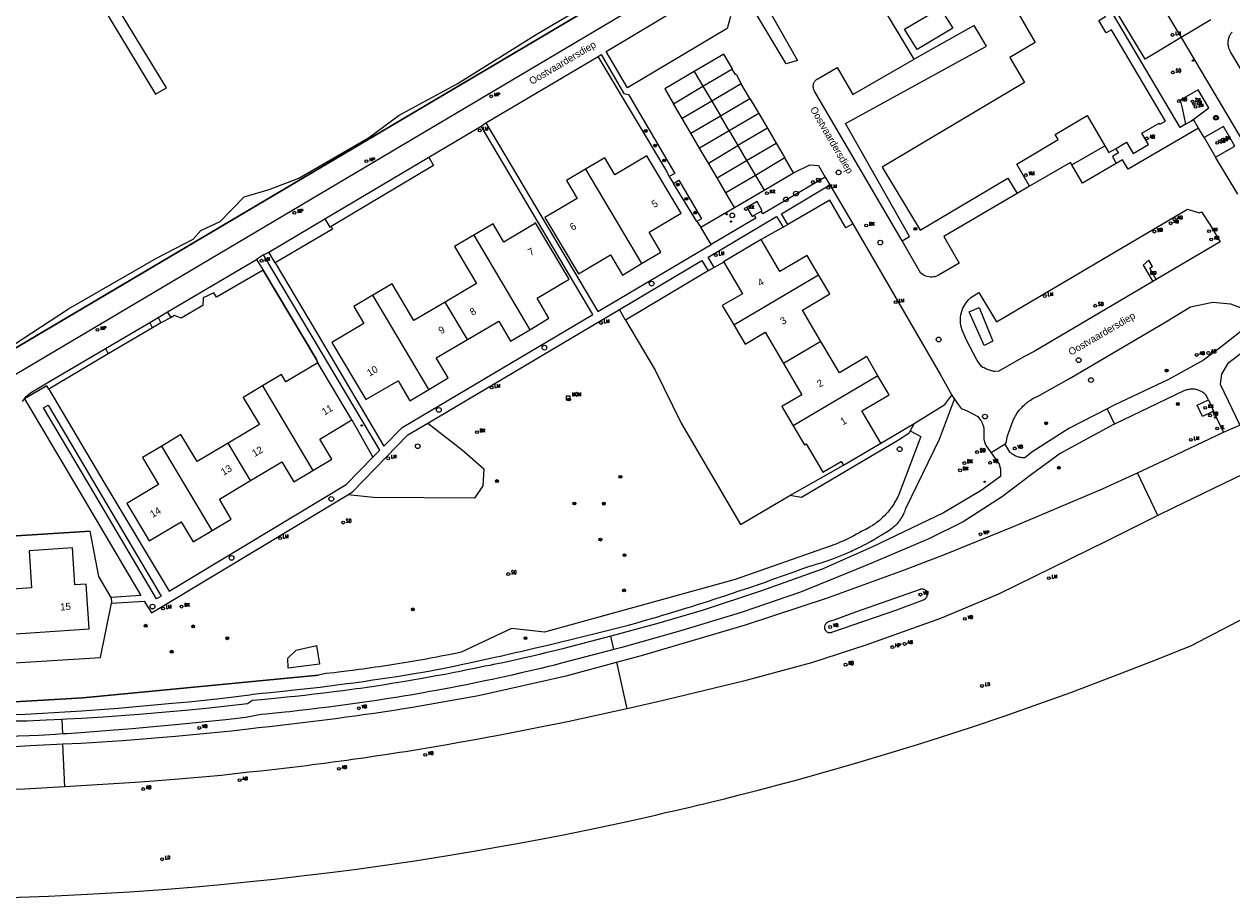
# Model space of a CAD drawing. Header units: metres. Extents: x 138165 to 154469, y 480134 to 494189.
# Tile 58 of 256: x 143519 to 143730, y 492040 to 492193. Entities that reach past the tile are written whole.
import ezdxf

# ---------------------------------------------------------------- set-up
doc = ezdxf.new("R2010")
doc.units = ezdxf.units.M
doc.header["$LTSCALE"] = 0.001
doc.header["$MEASUREMENT"] = 0
for name, color, linetype, lineweight in [('Level 5', 7, 'Continuous', 0), ('TOP-L-terrein schutting raster hek leuning', 7, 'Continuous', 0), ('TOP-L-topo objecten punt', 7, 'Continuous', 0), ('TOP-L-topo objecten vlak', 7, 'Continuous', 0), ('TOP-L-water beschoeiing', 7, 'Continuous', 0), ('TOP-T-topo huisnummering naamgeving', 7, 'Continuous', 0)]:
    doc.layers.add(name, color=color, linetype=linetype, lineweight=lineweight)
doc.styles.add('Style-INTL_ISO', font='INTL_ISO.shx')
doc.styles.add('Style-STANDARD', font='STANDARD.shx')

# ---------------------------------------------------------------- blocks, each defined once
blk = doc.blocks.new('24')
at = {"layer": 'TOP-L-topo objecten punt', "color": 7, "linetype": 'Continuous', "lineweight": 0}
for radius in [0.025, 0.0182, 0.0115, 0.005]:
    blk.add_circle((0, 0), radius, dxfattribs=at)
blk = doc.blocks.new('12')
at = {"layer": 'TOP-L-topo objecten punt', "color": 7, "linetype": 'Continuous', "lineweight": 0}
blk.add_circle((0, 0), 0.025, dxfattribs=at)
at = {"layer": 'TOP-L-topo objecten punt', "color": 7, "linetype": 'Continuous', "lineweight": 0, "style": 'Style-STANDARD'}
blk.add_text('MP', height=0.06, dxfattribs=at).set_placement((0.0483, 0))
blk = doc.blocks.new('129')
at = {"layer": 'TOP-L-topo objecten punt', "color": 7, "linetype": 'Continuous', "lineweight": 0}
blk.add_circle((0, 0), 0.025, dxfattribs=at)
at = {"layer": 'TOP-L-topo objecten punt', "color": 7, "linetype": 'Continuous', "lineweight": 0, "style": 'Style-STANDARD'}
blk.add_text('SO', height=0.06, dxfattribs=at).set_placement((0.0483, 0))
blk = doc.blocks.new('304')
at = {"layer": 'TOP-L-topo objecten punt', "color": 7, "linetype": 'Continuous', "lineweight": 0}
blk.add_circle((0, 0), 0.0225, dxfattribs=at)
at = {"layer": 'TOP-L-topo objecten punt', "color": 7, "linetype": 'Continuous', "lineweight": 0, "style": 'Style-STANDARD'}
blk.add_text('ZM', height=0.054, dxfattribs=at).set_placement((0.043, 0))
blk = doc.blocks.new('34')
at = {"layer": 'TOP-L-topo objecten punt', "color": 7, "linetype": 'Continuous', "lineweight": 0}
for p, q in [((0.033, 0.033), (-0.034, 0.033)), ((-0.034, 0.033), (-0.034, -0.034)), ((0.033, -0.034), (0.033, 0.033)), ((-0.034, -0.034), (0.033, -0.034))]:
    blk.add_line(p, q, dxfattribs=at)
at = {"layer": 'TOP-L-topo objecten punt', "color": 7, "linetype": 'Continuous', "lineweight": 0, "style": 'Style-STANDARD'}
blk.add_text('MON', height=0.06, dxfattribs=at).set_placement((0.066, 0.033))
blk = doc.blocks.new('32')
at = {"layer": 'TOP-L-topo objecten punt', "color": 7, "linetype": 'Continuous', "lineweight": 0}
for p, q in [((0, 0), (-0.0415, 0.025)), ((-0.0415, -0.025), (-0.0415, 0.025)), ((-0.0415, 0.025), (0.0415, 0.025)), ((0, 0), (-0.0415, -0.025)), ((0.0415, 0.025), (0, 0)), ((0.0415, -0.025), (0, 0)), ((0.0415, 0.025), (0.0415, -0.025)), ((-0.0415, -0.025), (0.0415, -0.025))]:
    blk.add_line(p, q, dxfattribs=at)
blk = doc.blocks.new('*U13')
at = {"layer": 'Level 5', "color": 7, "linetype": 'Continuous', "lineweight": 0}
blk.add_circle((0, 0), 0.0415, dxfattribs=at)
blk = doc.blocks.new('150')
at = {"layer": 'Level 5', "color": 7, "linetype": 'Continuous', "lineweight": 0}
blk.add_blockref('*U13', (0, 0), dxfattribs=at)
blk = doc.blocks.new('72')
at = {"layer": 'TOP-L-topo objecten punt', "color": 7, "linetype": 'Continuous', "lineweight": 0}
blk.add_circle((0, 0), 0.025, dxfattribs=at)
at = {"layer": 'TOP-L-topo objecten punt', "color": 7, "linetype": 'Continuous', "lineweight": 0, "style": 'Style-STANDARD'}
blk.add_text('BK', height=0.06, dxfattribs=at).set_placement((0.0483, 0))
blk = doc.blocks.new('121')
at = {"layer": 'TOP-L-topo objecten punt', "color": 7, "linetype": 'Continuous', "lineweight": 0}
blk.add_circle((0, 0), 0.025, dxfattribs=at)
at = {"layer": 'TOP-L-topo objecten punt', "color": 7, "linetype": 'Continuous', "lineweight": 0, "style": 'Style-STANDARD'}
blk.add_text('LD', height=0.06, dxfattribs=at).set_placement((0.0483, 0))
blk = doc.blocks.new('73')
at = {"layer": 'TOP-L-topo objecten punt', "color": 7, "linetype": 'Continuous', "lineweight": 0}
blk.add_circle((0, 0), 0.025, dxfattribs=at)
at = {"layer": 'TOP-L-topo objecten punt', "color": 7, "linetype": 'Continuous', "lineweight": 0, "style": 'Style-STANDARD'}
blk.add_text('WP', height=0.06, dxfattribs=at).set_placement((0.0483, 0))
blk = doc.blocks.new('16')
at = {"layer": 'TOP-L-topo objecten punt', "color": 7, "linetype": 'Continuous', "lineweight": 0}
blk.add_circle((0, 0), 0.025, dxfattribs=at)
at = {"layer": 'TOP-L-topo objecten punt', "color": 7, "linetype": 'Continuous', "lineweight": 0, "style": 'Style-STANDARD'}
blk.add_text('LM', height=0.06, dxfattribs=at).set_placement((0.0483, 0))
blk = doc.blocks.new('10')
at = {"layer": 'TOP-L-topo objecten punt', "linetype": 'Continuous', "lineweight": 0}
blk.add_circle((0, 0), 0.0125, dxfattribs=at)
blk = doc.blocks.new('15')
at = {"layer": 'TOP-L-topo objecten punt', "color": 7, "linetype": 'Continuous', "lineweight": 0}
blk.add_circle((0, 0), 0.025, dxfattribs=at)
at = {"layer": 'TOP-L-topo objecten punt', "color": 7, "linetype": 'Continuous', "lineweight": 0, "style": 'Style-STANDARD'}
blk.add_text('VL', height=0.06, dxfattribs=at).set_placement((0.0483, 0))
blk = doc.blocks.new('17')
at = {"layer": 'TOP-L-topo objecten punt', "color": 7, "linetype": 'Continuous', "lineweight": 0}
blk.add_circle((0, 0), 0.025, dxfattribs=at)
at = {"layer": 'TOP-L-topo objecten punt', "color": 7, "linetype": 'Continuous', "lineweight": 0, "style": 'Style-STANDARD'}
blk.add_text('HP', height=0.06, dxfattribs=at).set_placement((0.0483, 0))
blk = doc.blocks.new('28')
at = {"layer": 'TOP-L-topo objecten punt', "color": 7, "linetype": 'Continuous', "lineweight": 0}
blk.add_circle((0, 0), 0.025, dxfattribs=at)
at = {"layer": 'TOP-L-topo objecten punt', "color": 7, "linetype": 'Continuous', "lineweight": 0, "style": 'Style-STANDARD'}
blk.add_text('VM', height=0.06, dxfattribs=at).set_placement((0.0483, 0))
blk = doc.blocks.new('119')
at = {"layer": 'TOP-L-topo objecten punt', "color": 7, "linetype": 'Continuous', "lineweight": 0}
blk.add_circle((0, 0), 0.025, dxfattribs=at)
at = {"layer": 'TOP-L-topo objecten punt', "color": 7, "linetype": 'Continuous', "lineweight": 0, "style": 'Style-STANDARD'}
blk.add_text('KK', height=0.06, dxfattribs=at).set_placement((0.0483, 0))
blk = doc.blocks.new('14')
at = {"layer": 'TOP-L-topo objecten punt', "color": 7, "linetype": 'Continuous', "lineweight": 0}
blk.add_circle((0, 0), 0.025, dxfattribs=at)
at = {"layer": 'TOP-L-topo objecten punt', "color": 7, "linetype": 'Continuous', "lineweight": 0, "style": 'Style-STANDARD'}
blk.add_text('VB', height=0.06, dxfattribs=at).set_placement((0.0483, 0))
blk = doc.blocks.new('11')
at = {"layer": 'TOP-L-topo objecten punt', "color": 7, "linetype": 'Continuous', "lineweight": 0}
blk.add_circle((0, 0), 0.025, dxfattribs=at)
at = {"layer": 'TOP-L-topo objecten punt', "color": 7, "linetype": 'Continuous', "lineweight": 0, "style": 'Style-STANDARD'}
blk.add_text('AB', height=0.06, dxfattribs=at).set_placement((0.0483, 0))
blk = doc.blocks.new('175')
at = {"layer": 'TOP-L-topo objecten punt', "color": 7, "linetype": 'Continuous', "lineweight": 0}
blk.add_circle((0, 0), 0.025, dxfattribs=at)
at = {"layer": 'TOP-L-topo objecten punt', "color": 7, "linetype": 'Continuous', "lineweight": 0, "style": 'Style-STANDARD'}
blk.add_text('SB', height=0.06, dxfattribs=at).set_placement((0.0483, 0))
blk = doc.blocks.new('27')
at = {"layer": 'TOP-L-topo objecten punt', "color": 7, "linetype": 'Continuous', "lineweight": 0}
for radius in [0.0415, 0.025]:
    blk.add_circle((0, 0), radius, dxfattribs=at)

msp = doc.modelspace()

# ---------------------------------------------------------------- linework, layer by layer
at = {"layer": 'TOP-L-terrein schutting raster hek leuning', "flags": 128}
for points in [[(143721.24, 492190.28), (143714.96, 492186.46), (143703.42, 492205.69), (143701.77, 492207.31), (143680.37, 492228.31)], [(143675.1, 492188.17), (143672.87, 492191.74), (143679.13, 492195.41), (143681.33, 492191.88), (143675.1, 492188.17)], [(143570.33, 492133.35), (143570.08, 492133.93), (143560.74, 492149.59), (143552.62, 492144.86), (143552.1, 492145.6), (143550.29, 492144.72), (143550.2, 492143.41), (143546.42, 492141.17), (143545.23, 492141.63), (143544.67, 492141.32), (143544.01, 492142.27)], [(143629.29, 492132.07), (143633.84, 492122.8)], [(143505.55, 492102.35), (143530.5, 492103.93)], [(143477.59, 492090.31), (143475.23, 492088.82), (143477.76, 492084.5), (143483.4, 492088), (143480.74, 492092.28), (143478.46, 492090.85), (143478.11, 492091.45), (143480.02, 492094.19), (143483.18, 492094.36), (143489.89, 492088.52), (143490.91, 492086.53), (143488.32, 492084.73), (143481.09, 492081.25), (143484.36, 492074.73), (143474.22, 492074.36), (143469.02, 492075.2), (143468.9, 492072.78), (143498.77, 492073.12), (143508.28, 492073.55), (143529.2, 492074.76), (143570.4, 492078.73)]]:
    msp.add_lwpolyline(points, dxfattribs=at)
at = {"layer": 'TOP-L-topo objecten vlak', "flags": 128}
for points in [[(143521.45, 492311.39), (143500.26, 492298.97), (143501.54, 492296.71), (143511.52, 492302.5), (143517.6, 492292.31), (143544.56, 492247.37), (143514.5, 492229.67), (143481.62, 492284.91), (143493.31, 492291.73), (143491.92, 492293.98), (143463.78, 492277.27), (143465.39, 492275.06), (143479.48, 492283.58), (143541.93, 492180.38), (143543.87, 492181.46), (143516.85, 492225.73), (143515.5, 492228.01), (143573.68, 492262.26), (143609.75, 492201.92), (143612.04, 492203.25), (143612.61, 492203.47), (143658.55, 492230.72), (143658.44, 492230.89), (143660.14, 492231.89)], [(143661.88, 492232.9), (143664.09, 492229.14), (143664.24, 492228.9), (143664.49, 492228.41), (143664.69, 492227.9), (143664.84, 492227.37), (143664.93, 492226.82), (143664.96, 492226.27), (143664.93, 492225.72), (143664.85, 492225.18), (143664.71, 492224.65), (143664.52, 492224.13), (143664.27, 492223.64), (143663.98, 492223.18), (143663.63, 492222.75), (143663.24, 492222.35), (143662.82, 492222.01), (143662.36, 492221.7), (143661.87, 492221.45), (143516.93, 492135.66)], [(143677.83, 492229.29), (143677.88, 492229.48), (143679.95, 492228.94), (143704.59, 492204.78), (143708.55, 492208.18), (143709.7, 492209.21), (143711.46, 492206.56), (143721.24, 492190.28)], [(143503.06, 492122.86), (143503.11, 492122.87), (143503.16, 492122.91), (143663.5, 492218.03), (143665.77, 492219.49), (143666.83, 492220.49)], [(143721.24, 492190.28), (143714.96, 492186.46), (143703.42, 492205.69), (143701.77, 492207.31)], [(143722.05, 492175.11), (143721.08, 492174.55), (143701.77, 492207.31)], [(143674.56, 492186.46), (143663.13, 492205.52)], [(143517.1, 492136.54), (143526.69, 492142.84), (143542.11, 492151.7), (143548.5, 492154.99), (143549.87, 492156.54), (143553.25, 492158.09), (143557.45, 492162.39), (143561.83, 492163.66), (143566.99, 492165.65), (143579.2, 492172.73), (143584.52, 492176.7), (143594.67, 492182.16), (143608.49, 492190.77), (143627.48, 492202.06)], [(143709.81, 492170.82), (143711.72, 492171.94), (143712.88, 492169.96), (143715.55, 492171.53), (143714.39, 492173.51), (143717.44, 492175.31), (143717.56, 492175.1), (143718.52, 492175.66), (143709.11, 492191.62), (143708.13, 492191.06), (143706.85, 492193.23), (143708.06, 492193.95), (143704.42, 492200.08), (143704.07, 492200.73)], [(143648.14, 492197), (143654.2, 492186.26), (143652.19, 492185.68), (143646.6, 492194.99)], [(143642.45, 492193.96), (143641.9, 492191.84), (143624.48, 492181.46), (143620.73, 492187.8), (143634.21, 492195.87)], [(143692.95, 492194.22), (143695.73, 492189.37), (143691.31, 492186.75), (143693.9, 492182.39), (143668.97, 492167.57), (143675.62, 492156.6), (143690.97, 492165.67), (143692.57, 492162.98)], [(143672.47, 492154.7), (143673.79, 492155.47), (143662.6, 492175.21), (143687.23, 492188.76), (143685.06, 492192.35), (143674.56, 492186.46)], [(143726.48, 492193.34), (143721.24, 492190.28)], [(143721.24, 492190.28), (143733.64, 492169.48), (143734.37, 492169.91), (143736.62, 492166.13)], [(143738.92, 492172.64), (143729.9, 492187.76), (143729.83, 492187.89), (143729.77, 492188.02), (143729.71, 492188.15), (143729.66, 492188.28), (143729.62, 492188.41), (143729.58, 492188.55), (143729.55, 492188.7), (143729.52, 492188.84), (143729.5, 492188.98), (143729.49, 492189.12), (143729.49, 492189.27), (143729.49, 492189.41), (143729.5, 492189.55), (143729.51, 492189.69), (143729.53, 492189.83), (143729.56, 492189.98), (143729.6, 492190.12), (143729.64, 492190.26), (143729.69, 492190.39), (143729.74, 492190.54), (143729.8, 492190.66), (143729.87, 492190.79), (143729.94, 492190.91), (143730.02, 492191.03), (143730.1, 492191.15), (143730.19, 492191.26)], [(143599.71, 492175.32), (143619.32, 492186.95)], [(143619.32, 492186.95), (143619.87, 492187.3), (143623.84, 492180.48), (143624.62, 492180.29), (143632.72, 492166.49), (143631.77, 492165.94)], [(143631.77, 492165.94), (143631.34, 492166.9), (143619.32, 492186.95)], [(143642.72, 492184.73), (143642.82, 492184.78), (143641.3, 492187.37), (143636.12, 492184.32)], [(143672.47, 492154.7), (143657.18, 492180.89), (143657.11, 492181.02), (143657.05, 492181.15), (143656.99, 492181.32), (143656.96, 492181.47), (143656.94, 492181.63), (143656.94, 492181.8), (143656.96, 492181.99), (143657, 492182.14), (143657.04, 492182.28), (143657.09, 492182.38), (143657.15, 492182.5), (143657.22, 492182.61), (143657.33, 492182.74), (143657.44, 492182.85), (143657.57, 492182.96), (143657.71, 492183.04), (143661.11, 492185.03), (143663.86, 492180.33), (143674.56, 492186.46)], [(143636.12, 492184.32), (143630.96, 492181.28), (143632.48, 492178.69)], [(143636.12, 492184.32), (143637.65, 492181.74)], [(143637.65, 492181.74), (143642.72, 492184.73)], [(143642.72, 492184.73), (143643.28, 492183.77), (143643.43, 492183.87), (143644.35, 492182.18)], [(143632.48, 492178.69), (143637.65, 492181.74)], [(143637.65, 492181.74), (143639.18, 492179.14)], [(143644.35, 492182.18), (143639.18, 492179.14)], [(143645.87, 492179.6), (143644.35, 492182.18)], [(143640.7, 492176.55), (143645.87, 492179.6)], [(143645.87, 492179.6), (143647.4, 492177)], [(143723.09, 492175.72), (143726.11, 492177.95), (143724.26, 492181.1), (143721.08, 492179.33), (143721.44, 492177.89), (143722.05, 492175.11)], [(143634.01, 492176.11), (143632.48, 492178.69)], [(143639.18, 492179.14), (143634.01, 492176.11)], [(143639.18, 492179.14), (143640.7, 492176.55)], [(143598.85, 492174.76), (143599.71, 492175.32)], [(143599.71, 492175.32), (143619.25, 492142.35), (143639.08, 492154.09)], [(143635.54, 492173.51), (143634.01, 492176.11)], [(143635.54, 492173.51), (143640.7, 492176.55)], [(143642.23, 492173.95), (143640.7, 492176.55)], [(143647.4, 492177), (143642.23, 492173.95)], [(143647.4, 492177), (143648.92, 492174.41)], [(143694.75, 492164.26), (143692.51, 492168.13), (143699.74, 492172.43), (143699.22, 492173.31), (143704.83, 492176.61), (143707.94, 492171.32)], [(143722.05, 492175.11), (143723.09, 492175.72)], [(143724.28, 492174.43), (143723.4, 492175.9), (143723.09, 492175.72)], [(143562.87, 492150.84), (143570.18, 492138.49), (143581.86, 492118.81), (143585.04, 492122.08), (143618.38, 492141.83), (143598.85, 492174.76)], [(143589.7, 492169.34), (143598.85, 492174.76)], [(143637.07, 492170.91), (143635.54, 492173.51)], [(143642.23, 492173.95), (143637.07, 492170.91)], [(143642.23, 492173.95), (143643.76, 492171.36)], [(143648.92, 492174.41), (143643.76, 492171.36)], [(143648.92, 492174.41), (143650.45, 492171.81)], [(143724.28, 492174.43), (143711.99, 492167.25), (143711, 492168.89), (143709.92, 492168.26)], [(143725.27, 492172.78), (143724.28, 492174.43)], [(143727.3, 492169.37), (143730.65, 492171.27), (143728.67, 492174.73), (143725.27, 492172.78)], [(143638.6, 492168.31), (143637.07, 492170.91)], [(143638.6, 492168.31), (143643.76, 492171.36)], [(143643.76, 492171.36), (143645.29, 492168.76)], [(143645.29, 492168.76), (143650.45, 492171.81)], [(143650.45, 492171.81), (143651.97, 492169.22)], [(143702.17, 492167.99), (143707.94, 492171.32)], [(143707.94, 492171.32), (143708.64, 492170.13), (143709.81, 492170.82)], [(143725.27, 492172.78), (143727.3, 492169.37)], [(143571.55, 492158.54), (143589.7, 492169.34)], [(143589.7, 492169.34), (143590.55, 492167.87), (143572.62, 492157.23)], [(143626.93, 492150.74), (143630.29, 492152.75), (143628.22, 492156.25), (143633.82, 492159.56), (143627.85, 492169.56), (143622.27, 492166.25), (143620.5, 492169.24), (143617.13, 492167.25)], [(143651.97, 492169.22), (143646.82, 492166.16)], [(143653.49, 492166.63), (143651.97, 492169.22)], [(143709.81, 492170.82), (143710.31, 492170.07), (143709.26, 492169.45), (143709.92, 492168.26)], [(143731.17, 492162.88), (143727.3, 492169.37)], [(143617.13, 492167.25), (143613.77, 492165.26), (143615.63, 492162.13), (143610.03, 492158.8), (143615.89, 492148.95), (143621.5, 492152.24), (143623.56, 492148.73), (143626.93, 492150.74)], [(143617.13, 492167.25), (143626.93, 492150.74)], [(143640.13, 492165.71), (143638.6, 492168.31)], [(143640.13, 492165.71), (143645.29, 492168.76)], [(143645.29, 492168.76), (143646.82, 492166.16)], [(143653.49, 492166.63), (143656.32, 492168.02), (143657.88, 492167.86), (143659.03, 492165.86)], [(143702.17, 492167.99), (143701.9, 492168.43), (143694.75, 492164.26)], [(143709.92, 492168.26), (143704.02, 492164.81), (143702.17, 492167.99)], [(143631.77, 492165.94), (143632.5, 492164.74)], [(143632.5, 492164.74), (143633.44, 492165.32), (143637.41, 492158.58), (143636.61, 492158.09)], [(143636.61, 492158.09), (143632.5, 492164.74)], [(143641.66, 492163.11), (143640.13, 492165.71)], [(143646.82, 492166.16), (143641.66, 492163.11)], [(143646.82, 492166.16), (143648.34, 492163.59)], [(143659.03, 492165.86), (143648.1, 492159.42), (143647.83, 492159.87)], [(143648.34, 492163.59), (143653.49, 492166.63)], [(143659.03, 492165.86), (143659.83, 492164.53)], [(143643.18, 492160.53), (143641.66, 492163.11)], [(143643.18, 492160.53), (143648.34, 492163.59)], [(143652.5, 492157.58), (143651.36, 492159.44), (143659.83, 492164.53)], [(143659.83, 492164.53), (143663.83, 492157.68)], [(143692.57, 492162.98), (143679.75, 492155.46), (143682.47, 492150.78), (143678.94, 492148.76), (143678.71, 492148.63), (143678.46, 492148.52), (143678.2, 492148.44), (143677.93, 492148.39), (143677.66, 492148.36), (143677.39, 492148.37), (143677.12, 492148.4), (143676.86, 492148.46), (143676.61, 492148.54), (143676.36, 492148.66), (143676.13, 492148.79), (143675.91, 492148.96), (143675.71, 492149.14), (143672.47, 492154.7)], [(143694.75, 492164.26), (143692.57, 492162.98)], [(143637.27, 492157.08), (143643.18, 492160.53)], [(143647.83, 492159.87), (143648.02, 492159.98), (143647.12, 492161.57), (143645.35, 492160.53), (143646.26, 492158.97), (143646.61, 492159.17)], [(143663.83, 492157.68), (143662.63, 492156.99), (143659.81, 492161.84), (143652.5, 492157.58)], [(143561.73, 492152.75), (143571.55, 492158.54)], [(143571.55, 492158.54), (143572.43, 492157.11), (143572.62, 492157.23)], [(143639.62, 492150.04), (143638.55, 492151.88), (143650.53, 492158.95), (143651.69, 492157.08)], [(143646.61, 492159.17), (143646.88, 492158.7), (143639.08, 492154.09)], [(143646.61, 492159.17), (143647.83, 492159.87)], [(143716.33, 492147.59), (143695.55, 492135.38), (143693.62, 492134.34), (143689.4, 492131.94), (143688.65, 492131.85), (143688.48, 492131.88), (143688.31, 492131.92), (143688.15, 492131.96), (143687.98, 492132.01), (143687.78, 492132.08), (143687.58, 492132.15), (143687.38, 492132.22), (143687.19, 492132.3), (143686.99, 492132.39), (143686.8, 492132.48), (143686.61, 492132.58), (143686.43, 492132.68), (143685.75, 492133.57), (143685.59, 492133.79), (143683.76, 492137.35), (143682.98, 492139.11), (143682.86, 492139.49), (143682.76, 492139.89), (143682.68, 492140.38), (143682.66, 492140.84), (143682.68, 492141.3), (143682.74, 492141.78), (143682.9, 492142.39), (143683.11, 492142.95), (143683.42, 492143.52), (143683.75, 492143.99), (143684.17, 492144.46), (143684.52, 492144.78), (143684.94, 492145.08), (143685.89, 492145.67), (143689, 492140.55), (143722.39, 492160.27), (143724.4, 492159.59), (143724.83, 492159.77), (143726.27, 492157.56), (143728.07, 492154.55), (143716.92, 492147.95)], [(143572.62, 492157.23), (143572.89, 492156.74), (143562.87, 492150.84)], [(143607.37, 492139.17), (143610.73, 492141.16), (143608.65, 492144.67), (143614.27, 492148), (143610.38, 492154.55), (143608.4, 492157.88), (143608.13, 492157.72), (143608.17, 492157.66), (143602.83, 492154.49), (143600.95, 492157.66), (143597.59, 492155.68)], [(143636.61, 492158.09), (143637.27, 492157.08)], [(143639.08, 492154.09), (143637.27, 492157.08)], [(143651.69, 492157.08), (143647.85, 492154.92)], [(143651.69, 492157.08), (143652.5, 492157.58)], [(143663.83, 492157.68), (143679.17, 492131.28), (143681.17, 492127.73)], [(143597.59, 492155.68), (143594.23, 492153.69), (143598.05, 492147.25), (143592.58, 492144.01)], [(143597.59, 492155.68), (143607.37, 492139.17)], [(143647.85, 492154.92), (143641.26, 492151.06), (143641.32, 492150.97)], [(143657.87, 492148.76), (143655.9, 492152.12), (143651.12, 492149.33), (143647.85, 492154.92)], [(143560.84, 492152.26), (143559.58, 492151.46)], [(143560.84, 492152.26), (143561.73, 492152.75)], [(143579.92, 492116.85), (143581.13, 492118.08), (143569.13, 492138.28), (143560.84, 492152.26)], [(143562.87, 492150.84), (143561.73, 492152.75)], [(143544.01, 492142.27), (143559.58, 492151.46)], [(143559.58, 492151.46), (143560.74, 492149.59)], [(143623.06, 492142.71), (143637.47, 492151.24), (143638.57, 492149.44)], [(143639.62, 492150.04), (143638.57, 492149.44)], [(143641.32, 492150.97), (143639.62, 492150.04)], [(143641.32, 492150.97), (143644.56, 492145.46), (143641.04, 492143.39), (143643.04, 492140.02)], [(143716.92, 492147.95), (143715.77, 492149.91), (143716.24, 492150.2), (143715.61, 492151.33), (143714.63, 492150.48), (143716.33, 492147.59)], [(143560.74, 492149.59), (143552.62, 492144.86), (143552.1, 492145.6), (143550.29, 492144.72), (143550.2, 492143.41), (143546.42, 492141.17), (143545.23, 492141.63), (143544.67, 492141.32)], [(143560.74, 492149.59), (143570.08, 492133.93), (143570.33, 492133.35)], [(143638.57, 492149.44), (143624.13, 492140.82)], [(143643.04, 492140.02), (143657.87, 492148.76)], [(143658.29, 492137.12), (143655.07, 492142.6), (143659.85, 492145.41), (143657.87, 492148.76)], [(143716.92, 492147.95), (143716.33, 492147.59)], [(143592.58, 492144.01), (143587.11, 492140.77), (143583.3, 492147.21), (143579.95, 492145.22)], [(143579.95, 492145.22), (143576.6, 492143.23), (143578.38, 492140.24), (143572.78, 492136.91), (143578.73, 492126.93), (143584.33, 492130.23), (143586.39, 492126.73), (143589.74, 492128.73)], [(143589.74, 492128.73), (143579.95, 492145.22)], [(143596.49, 492137.45), (143592.58, 492144.01)], [(143690.47, 492119.12), (143690.67, 492119.35), (143690.9, 492120.61), (143691.95, 492123.44), (143692.05, 492123.66), (143692.16, 492123.87), (143692.28, 492124.09), (143692.4, 492124.29), (143692.53, 492124.5), (143692.67, 492124.7), (143692.81, 492124.9), (143692.96, 492125.09), (143693.11, 492125.28), (143693.27, 492125.46), (143693.44, 492125.64), (143693.61, 492125.81), (143693.79, 492125.98), (143693.97, 492126.14), (143694.15, 492126.3), (143694.34, 492126.45), (143694.54, 492126.6), (143694.73, 492126.74), (143694.94, 492126.87), (143695.14, 492127), (143695.35, 492127.12), (143695.57, 492127.24), (143695.78, 492127.35), (143696, 492127.45), (143696.23, 492127.55), (143696.45, 492127.64), (143701.86, 492130.71), (143718.56, 492140.57), (143722.89, 492143.15), (143726.81, 492144), (143729.89, 492143.7), (143731.96, 492142.91)], [(143542.37, 492141.3), (143544.01, 492142.27)], [(143544.67, 492141.32), (143544.01, 492142.27)], [(143589.52, 492122.8), (143623.06, 492142.71)], [(143624.13, 492140.82), (143623.06, 492142.71)], [(143688.34, 492137.17), (143686.82, 492136.39), (143684.21, 492142.3), (143685.92, 492143.02), (143688.34, 492137.17)], [(143533.16, 492135.85), (143540.91, 492140.45)], [(143541.4, 492139.52), (143533.66, 492134.92)], [(143540.91, 492140.45), (143542.37, 492141.3)], [(143541.4, 492139.52), (143540.91, 492140.45)], [(143542.88, 492140.39), (143542.27, 492140.03), (143541.4, 492139.52)], [(143542.37, 492141.3), (143542.88, 492140.39)], [(143544.67, 492141.32), (143542.88, 492140.39)], [(143596.49, 492137.45), (143601.95, 492140.68), (143604.02, 492137.17), (143607.37, 492139.17)], [(143624.13, 492140.82), (143629.29, 492132.07), (143633.84, 492122.8), (143644.21, 492105.12), (143652.83, 492110.18)], [(143643.04, 492140.02), (143645.03, 492136.66), (143648.54, 492138.71), (143651.72, 492133.26)], [(143734.44, 492141.02), (143728.19, 492136.13), (143725.17, 492133.86), (143719.06, 492130.48), (143709.54, 492125.94), (143708.32, 492125.32)], [(143589.74, 492128.73), (143593.09, 492130.72), (143591.02, 492134.22), (143596.49, 492137.45)], [(143658.29, 492137.12), (143651.72, 492133.26)], [(143668.25, 492131.11), (143666.28, 492134.45), (143661.5, 492131.65), (143658.29, 492137.12)], [(143736.42, 492138.64), (143729.35, 492133.17), (143728.32, 492131.4), (143728.09, 492129.66), (143731.51, 492122.49)], [(143519.02, 492127.08), (143519.31, 492127.51), (143520.06, 492128.14), (143522.71, 492129.68), (143533.16, 492135.85)], [(143533.16, 492135.85), (143533.66, 492134.92)], [(143533.66, 492134.92), (143524.46, 492129.47), (143523.29, 492128.77)], [(143570.33, 492133.35), (143564.74, 492130.02), (143563.97, 492131.32), (143560.62, 492129.33)], [(143576.27, 492123.38), (143572.38, 492129.91), (143570.33, 492133.35)], [(143651.72, 492133.26), (143654.92, 492127.78), (143651.42, 492125.73), (143653.4, 492122.38)], [(143668.25, 492131.11), (143653.4, 492122.38)], [(143668.77, 492119.34), (143665.46, 492124.95), (143670.23, 492127.76), (143668.25, 492131.11)], [(143523.29, 492128.77), (143522.95, 492129.33), (143519.02, 492127.08)], [(143523.29, 492128.77), (143533.07, 492112.19), (143544.32, 492093.42), (143575.29, 492112.07), (143579.92, 492116.85)], [(143560.62, 492129.33), (143557.27, 492127.33), (143560.1, 492122.6), (143554.64, 492119.34)], [(143560.62, 492129.33), (143569.43, 492114.55)], [(143726.02, 492126.88), (143725.57, 492127.78), (143725.46, 492127.89), (143725.34, 492127.99), (143725.21, 492128.09), (143725.08, 492128.19), (143724.95, 492128.27), (143724.81, 492128.35), (143724.67, 492128.43), (143724.53, 492128.49), (143724.38, 492128.55), (143724.23, 492128.61), (143724.08, 492128.65), (143723.92, 492128.69), (143723.77, 492128.72), (143723.61, 492128.75), (143723.45, 492128.76), (143723.29, 492128.77), (143723.13, 492128.77), (143722.97, 492128.77), (143722.82, 492128.75), (143722.66, 492128.73), (143722.5, 492128.71), (143722.35, 492128.67), (143722.19, 492128.63), (143722.04, 492128.58), (143721.89, 492128.52), (143721.75, 492128.46), (143709.6, 492122.63)], [(143499.44, 492071.35), (143519.16, 492071.91), (143522.22, 492072.08), (143526.06, 492072.31), (143529.07, 492072.52), (143532.22, 492072.74), (143535.47, 492073), (143538.47, 492073.24), (143541.71, 492073.53), (143544.84, 492073.83), (143547.74, 492074.11), (143551.01, 492074.45), (143553.7, 492074.75), (143556.48, 492075.06), (143558.41, 492075.29), (143558.89, 492075.45), (143560.58, 492075.6), (143561.42, 492075.68), (143563.11, 492075.84), (143564.8, 492076.01), (143565.64, 492076.1), (143567.33, 492076.28), (143569.01, 492076.47), (143570.7, 492076.67), (143571.54, 492076.77), (143573.22, 492076.98), (143574.91, 492077.2), (143576.59, 492077.42), (143577.43, 492077.54), (143578.27, 492077.66), (143579.95, 492077.9), (143580.79, 492078.02), (143582.46, 492078.28), (143584.14, 492078.54), (143585.82, 492078.81), (143587.49, 492079.08), (143588.33, 492079.22), (143590, 492079.51), (143590.83, 492079.66), (143591.79, 492079.83), (143594.16, 492080.33), (143595.35, 492080.59), (143596.54, 492080.84), (143598.91, 492081.36), (143601.28, 492081.89), (143602.47, 492082.15), (143604.83, 492082.69), (143606.02, 492082.96), (143608.38, 492083.51), (143610.75, 492084.07), (143613.11, 492084.63), (143614.29, 492084.92), (143616.65, 492085.49), (143619.01, 492086.08), (143620.18, 492086.37), (143622.54, 492086.97), (143624.61, 492087.5), (143626.32, 492087.98), (143627.18, 492088.23), (143628.89, 492088.72), (143629.74, 492088.97), (143630.6, 492089.23), (143631.45, 492089.48), (143633.15, 492090), (143634.86, 492090.52), (143635.7, 492090.78), (143636.55, 492091.05), (143638.25, 492091.59), (143639.95, 492092.14), (143641.64, 492092.69), (143642.49, 492092.97), (143644.17, 492093.53), (143645.86, 492094.1), (143647.55, 492094.68), (143648.39, 492094.98), (143650.07, 492095.57), (143651.74, 492096.17), (143653.42, 492096.77), (143655.09, 492097.39), (143655.99, 492097.72), (143656.29, 492097.8), (143656.59, 492097.88), (143657.18, 492098.05), (143657.47, 492098.14), (143658.06, 492098.32), (143658.35, 492098.41), (143658.94, 492098.6), (143659.52, 492098.8), (143659.81, 492098.9), (143660.39, 492099.11), (143660.96, 492099.33), (143661.53, 492099.55), (143662.1, 492099.78), (143662.38, 492099.9), (143662.95, 492100.14), (143663.23, 492100.27), (143663.51, 492100.39), (143663.79, 492100.52), (143664.34, 492100.78), (143664.89, 492101.05), (143665.17, 492101.19), (143665.72, 492101.47), (143665.99, 492101.61), (143666.53, 492101.9), (143667.07, 492102.2), (143667.34, 492102.35), (143667.6, 492102.5), (143668.13, 492102.81), (143668.39, 492102.97), (143668.92, 492103.29), (143669.18, 492103.45), (143669.7, 492103.78), (143669.95, 492103.95), (143670.21, 492104.12), (143670.63, 492104.41), (143670.81, 492104.53), (143670.99, 492104.67), (143671.16, 492104.81), (143671.33, 492104.96), (143671.49, 492105.11), (143671.57, 492105.19), (143671.72, 492105.35), (143671.86, 492105.52), (143671.93, 492105.61), (143672.07, 492105.78), (143672.2, 492105.96), (143672.27, 492106.06), (143672.33, 492106.15), (143672.44, 492106.34), (143672.5, 492106.43), (143672.61, 492106.63), (143672.66, 492106.73), (143672.76, 492106.93), (143672.8, 492107.03), (143672.89, 492107.23), (143672.93, 492107.34), (143673, 492107.55), (143673.07, 492107.76), (143673.1, 492107.89), (143678.99, 492120.03), (143681.64, 492127.02)], [(143518.67, 492126.58), (143519.02, 492127.08)], [(143519.02, 492127.08), (143529.3, 492109.78), (143539.37, 492092.68), (143534.19, 492092.32)], [(143674.6, 492122.78), (143679.97, 492126.09), (143681.17, 492127.73)], [(143681.17, 492127.73), (143681.64, 492127.02)], [(143681.64, 492127.02), (143682.1, 492126.32), (143682.79, 492125.41), (143683.74, 492125.03), (143685.7, 492123.97), (143686.19, 492123.36), (143686.27, 492123.23), (143686.35, 492123.1), (143686.42, 492122.96), (143686.48, 492122.82), (143686.54, 492122.68), (143686.59, 492122.53), (143686.64, 492122.39), (143686.68, 492122.24), (143686.71, 492122.09), (143686.74, 492121.93), (143686.75, 492121.78), (143686.77, 492121.63), (143686.77, 492121.47), (143686.77, 492121.32), (143686.76, 492121.16), (143686.76, 492120.39), (143686.76, 492120.25), (143686.76, 492120.12), (143686.78, 492119.99), (143686.8, 492119.86), (143686.83, 492119.73), (143686.86, 492119.6), (143686.89, 492119.47), (143686.94, 492119.35), (143686.99, 492119.22), (143687.05, 492119.1), (143687.11, 492118.99), (143687.17, 492118.87), (143688.05, 492117.63)], [(143726.95, 492124.89), (143724.98, 492123.98), (143724.05, 492125.96), (143726.02, 492126.88)], [(143726.02, 492126.88), (143726.95, 492124.89)], [(143542.93, 492092.59), (143542.08, 492092.11), (143531.04, 492110.85), (143522.32, 492125.49), (143523.17, 492125.99), (143531.85, 492111.27), (143542.93, 492092.59)], [(143708.32, 492125.32), (143701.62, 492121.9), (143695.13, 492117.72), (143693.92, 492116.75), (143693.76, 492116.75), (143693.6, 492116.75), (143693.44, 492116.77), (143693.28, 492116.79), (143693.12, 492116.81), (143692.97, 492116.85), (143692.81, 492116.89), (143692.66, 492116.94), (143692.51, 492116.99), (143692.36, 492117.06), (143692.22, 492117.12), (143692.08, 492117.2), (143691.94, 492117.28), (143691.8, 492117.37), (143691.67, 492117.46), (143691.55, 492117.56), (143691.42, 492117.66), (143691.31, 492117.77), (143690.47, 492119.12)], [(143708.32, 492125.32), (143709.6, 492122.63)], [(143728.66, 492121.24), (143726.95, 492124.89)], [(143569.43, 492114.55), (143572.77, 492116.54), (143570.68, 492120.03), (143576.27, 492123.38)], [(143589.52, 492122.8), (143595.52, 492118.15), (143599.35, 492114.84), (143599.14, 492111.84), (143597.69, 492109.71), (143580.07, 492109.81), (143575.57, 492110.29)], [(143575.57, 492110.29), (143576.38, 492110.78), (143586.07, 492120.79), (143589.52, 492122.8)], [(143576.27, 492123.38), (143579.92, 492116.85)], [(143709.6, 492122.63), (143709.46, 492122.57), (143700.14, 492117.53), (143695.08, 492113.83), (143690.03, 492109.99), (143683.17, 492105.55), (143677.14, 492102.61), (143668.25, 492098.8), (143666.04, 492097.87), (143654.7, 492093.29), (143644.32, 492089.71), (143633.95, 492086.53), (143623.45, 492083.6), (143622.06, 492083.24)], [(143653.4, 492122.38), (143655.38, 492119.03), (143655.7, 492119.22), (143658.64, 492114.22), (143661.83, 492116.1), (143662.2, 492115.47)], [(143668.77, 492119.34), (143674.6, 492122.78)], [(143674.6, 492122.78), (143673.9, 492121.48)], [(143728.66, 492121.24), (143731.51, 492122.49)], [(143673.9, 492121.48), (143675.75, 492120.48), (143671.9, 492110.34), (143671.77, 492110.05), (143671.7, 492109.91), (143671.56, 492109.63), (143671.48, 492109.49), (143671.33, 492109.21), (143671.17, 492108.94), (143671, 492108.67), (143670.83, 492108.4), (143670.74, 492108.27), (143670.55, 492108.01), (143670.46, 492107.89), (143670.36, 492107.76), (143670.17, 492107.51), (143669.96, 492107.27), (143669.86, 492107.15), (143669.75, 492107.03), (143669.65, 492106.91), (143669.43, 492106.68), (143669.32, 492106.57), (143669.09, 492106.35), (143668.98, 492106.24), (143668.86, 492106.13), (143668.62, 492105.92), (143668.5, 492105.82), (143668.26, 492105.62), (143668, 492105.43), (143667.88, 492105.33), (143667.75, 492105.24), (143667.62, 492105.15), (143667.36, 492104.97), (143667.23, 492104.88), (143666.96, 492104.72), (143666.82, 492104.63), (143666.55, 492104.47), (143666.41, 492104.4), (143666.13, 492104.25), (143665.84, 492104.11), (143665.7, 492104.04), (143665.41, 492103.91), (143664.94, 492103.65), (143664.48, 492103.39), (143664.02, 492103.14), (143663.56, 492102.89), (143663.32, 492102.77), (143663.09, 492102.66), (143662.85, 492102.54), (143662.61, 492102.43), (143662.38, 492102.32), (143662.14, 492102.21), (143661.9, 492102.1), (143661.42, 492101.89), (143660.87, 492101.66), (143643.26, 492095.46), (143609.92, 492086.25), (143604.2, 492086.91), (143595.37, 492082.74), (143594.66, 492082.59), (143593.23, 492082.31), (143591.81, 492082.04), (143591.1, 492081.9), (143590.39, 492081.77), (143588.96, 492081.51), (143587.53, 492081.26), (143586.1, 492081.02), (143585.39, 492080.9), (143584.67, 492080.78), (143583.95, 492080.67), (143583.24, 492080.55), (143581.8, 492080.34), (143581.09, 492080.23), (143580.37, 492080.12), (143579.65, 492080.02), (143578.93, 492079.92), (143578.21, 492079.82), (143577.5, 492079.72), (143576.78, 492079.63), (143575.34, 492079.45), (143573.9, 492079.27), (143573.18, 492079.18), (143571.69, 492079.02), (143570.4, 492078.73), (143529.2, 492074.76), (143508.28, 492073.55)], [(143554.64, 492119.34), (143549.19, 492116.09), (143546.36, 492120.82), (143543.01, 492118.82)], [(143673.9, 492121.48), (143673.67, 492121.02), (143671.82, 492119.86), (143654.87, 492109.82), (143652.83, 492110.18)], [(143713.63, 492114.16), (143719.25, 492116.74), (143728.66, 492121.24)], [(143543.01, 492118.82), (143539.66, 492116.83), (143542.48, 492112.09), (143536.89, 492108.77), (143540.82, 492102.22), (143546.41, 492105.55), (143548.49, 492102.05), (143551.84, 492104.05)], [(143551.84, 492104.05), (143543.01, 492118.82)], [(143558.55, 492112.79), (143554.64, 492119.34)], [(143662.2, 492115.47), (143668.77, 492119.34)], [(143690.47, 492119.12), (143688.05, 492117.63)], [(143558.55, 492112.79), (143564.01, 492116.04), (143566.09, 492112.56), (143569.43, 492114.55)], [(143688.05, 492117.63), (143689.42, 492115.66), (143689.67, 492114.77), (143689.67, 492113.47), (143686.31, 492111.05), (143679.7, 492107.11), (143667.17, 492101.11), (143658.5, 492097.31), (143647.91, 492093.49), (143637.49, 492090.07), (143629.51, 492087.72), (143621.53, 492085.59)], [(143622.55, 492080.99), (143626.88, 492082.16), (143645.07, 492087.56), (143659.41, 492092.28), (143672.89, 492097.16), (143679.91, 492099.86), (143691.95, 492104.72), (143707.53, 492111.36), (143713.63, 492114.16)], [(143652.83, 492110.18), (143662.2, 492115.47)], [(143717.21, 492106.65), (143713.63, 492114.16)], [(143732.1, 492113.92), (143719.8, 492107.94), (143717.21, 492106.65)], [(143551.84, 492104.05), (143555.18, 492106.05), (143553.1, 492109.54), (143558.55, 492112.79)], [(143534.22, 492091.36), (143539.96, 492091.7), (143541.21, 492089.65), (143543.69, 492091.12), (143575.57, 492110.29)], [(143717.21, 492106.65), (143708.2, 492102.16), (143689.33, 492092.91), (143679.17, 492088.63), (143666.13, 492083.99), (143656.63, 492080.88), (143644.76, 492077.69), (143631.19, 492074.42), (143624.61, 492072.94), (143624.36, 492072.88)], [(143534.19, 492092.32), (143531.99, 492096.02), (143530.5, 492103.93), (143505.55, 492102.35), (143506.36, 492088.33)], [(143529.82, 492094.65), (143527.84, 492094.52), (143527.41, 492101.01), (143519.82, 492100.51), (143520.25, 492094), (143516.19, 492093.73), (143516.44, 492090.03), (143512.86, 492089.79), (143513.13, 492085.7), (143530.33, 492086.87), (143529.82, 492094.65)], [(143514.64, 492039.8), (143523.21, 492040.1), (143530.03, 492040.42), (143537.41, 492040.86), (143543.21, 492041.28), (143548.96, 492041.74), (143553.94, 492042.19), (143559.05, 492042.7), (143562.66, 492043.08), (143568.42, 492043.74), (143572.92, 492044.29), (143577.14, 492044.84), (143581.2, 492045.4), (143587.26, 492046.29), (143592.7, 492047.15), (143597.61, 492047.96), (143601.83, 492048.7), (143605.53, 492049.36), (143608.95, 492050.01), (143612.96, 492050.78), (143617.55, 492051.71), (143621.12, 492052.46), (143625.21, 492053.34), (143629.37, 492054.27), (143631.08, 492054.7), (143632.54, 492055), (143633.29, 492055.17), (143635.15, 492055.61), (143636.95, 492056.04), (143637.6, 492056.2), (143639.22, 492056.6), (143641.43, 492057.14), (143643.83, 492057.75), (143647.29, 492058.64), (143649.53, 492059.22), (143650.31, 492059.43), (143653.71, 492060.35), (143657.46, 492061.38), (143664.16, 492063.3), (143669.98, 492065.03), (143675.94, 492066.86), (143684.26, 492069.56), (143690.48, 492071.66), (143696.38, 492073.72), (143701.97, 492075.74), (143707.48, 492077.79), (143711.73, 492079.42), (143716.1, 492081.13), (143722.96, 492083.9), (143742.1, 492093.87)], [(143676.35, 492093.72), (143676.27, 492093.75), (143676.19, 492093.78), (143676.11, 492093.79), (143676.03, 492093.8), (143675.94, 492093.81), (143675.86, 492093.8), (143675.78, 492093.79), (143675.7, 492093.77), (143675.62, 492093.74), (143664.32, 492089.74), (143660.53, 492088.37), (143659.57, 492088.05), (143659.49, 492088.02), (143659.41, 492087.97), (143659.34, 492087.92), (143659.27, 492087.87), (143659.21, 492087.81), (143659.15, 492087.74), (143659.1, 492087.67), (143659.05, 492087.6), (143659.01, 492087.52), (143658.98, 492087.44), (143658.95, 492087.36), (143658.93, 492087.27), (143658.92, 492087.18), (143658.92, 492087.1), (143658.92, 492087.01), (143658.93, 492086.92), (143658.95, 492086.84), (143658.97, 492086.76), (143659.01, 492086.68), (143659.04, 492086.61), (143659.09, 492086.54), (143659.14, 492086.48), (143659.2, 492086.42), (143659.26, 492086.37), (143659.33, 492086.32), (143659.4, 492086.28), (143659.47, 492086.24), (143659.55, 492086.22), (143659.63, 492086.2), (143659.71, 492086.18), (143659.79, 492086.18), (143659.87, 492086.18), (143659.95, 492086.19), (143660.03, 492086.2), (143660.11, 492086.23), (143660.19, 492086.26), (143662.08, 492086.89), (143671.57, 492090.15), (143676.24, 492091.94), (143676.32, 492091.97), (143676.39, 492092.01), (143676.47, 492092.06), (143676.53, 492092.11), (143676.6, 492092.17), (143676.65, 492092.23), (143676.7, 492092.3), (143676.75, 492092.37), (143676.79, 492092.45), (143676.83, 492092.52), (143676.85, 492092.6), (143676.87, 492092.69), (143676.89, 492092.77), (143676.89, 492092.85), (143676.89, 492092.94), (143676.89, 492093.03), (143676.87, 492093.11), (143676.85, 492093.19), (143676.82, 492093.27), (143676.78, 492093.34), (143676.73, 492093.41), (143676.68, 492093.48), (143676.62, 492093.54), (143676.56, 492093.59), (143676.49, 492093.64), (143676.42, 492093.68), (143676.35, 492093.72)], [(143506.53, 492085.32), (143506.9, 492080.27), (143532.3, 492081.82), (143534.22, 492091.36)], [(143534.19, 492092.32), (143534.22, 492091.36)], [(143621.53, 492085.59), (143613.07, 492083.34), (143611.7, 492083.02), (143610.38, 492082.69), (143609.05, 492082.37), (143608.39, 492082.21), (143607.06, 492081.9), (143605.73, 492081.6), (143605.06, 492081.45), (143603.72, 492081.16), (143602.39, 492080.87), (143601.05, 492080.6), (143600.38, 492080.46), (143599.54, 492080.29), (143597.99, 492079.97), (143596.45, 492079.65), (143595.67, 492079.49), (143594.9, 492079.34), (143594.13, 492079.19), (143592.58, 492078.89), (143591.03, 492078.6), (143589.47, 492078.31), (143587.92, 492078.04), (143587.14, 492077.9), (143585.59, 492077.64), (143584.03, 492077.39), (143583.25, 492077.26), (143581.69, 492077.02), (143580.91, 492076.9), (143579.35, 492076.67), (143577.79, 492076.44), (143577.01, 492076.33), (143576.23, 492076.23), (143574.67, 492076.02), (143573.1, 492075.82), (143571.34, 492075.6), (143569.67, 492075.4), (143568.01, 492075.21), (143566.33, 492075.02), (143565.5, 492074.93), (143563.83, 492074.76), (143562.15, 492074.59), (143560.48, 492074.44), (143559.64, 492074.36), (143558.89, 492074.3), (143558, 492073.72), (143554.48, 492073.32), (143550.78, 492072.93), (143547.18, 492072.57), (143543.71, 492072.25), (143539.75, 492071.92), (143535.93, 492071.63), (143532.78, 492071.41), (143529.07, 492071.18), (143526.38, 492071.03), (143525.56, 492070.98)], [(143622.06, 492083.24), (143621.53, 492085.59)], [(143622.06, 492083.24), (143612.9, 492080.82), (143611.44, 492080.46), (143610.65, 492080.27), (143609.06, 492079.88), (143608.26, 492079.69), (143607.47, 492079.5), (143605.88, 492079.13), (143604.28, 492078.77), (143602.68, 492078.41), (143601.09, 492078.07), (143599.49, 492077.73), (143597.89, 492077.4), (143597.09, 492077.23), (143596.28, 492077.07), (143594.68, 492076.76), (143593.88, 492076.6), (143592.27, 492076.3), (143590.66, 492076), (143589.86, 492075.86), (143589.05, 492075.72), (143588.16, 492075.56), (143586.49, 492075.27), (143585.65, 492075.13), (143583.97, 492074.86), (143583.13, 492074.72), (143582.29, 492074.59), (143580.61, 492074.33), (143579.77, 492074.21), (143578.08, 492073.96), (143577.24, 492073.84), (143575.56, 492073.6), (143573.87, 492073.38), (143572.19, 492073.16), (143570.5, 492072.95), (143569.65, 492072.85), (143568.81, 492072.74), (143567.12, 492072.55), (143565.43, 492072.36), (143564.58, 492072.27), (143562.89, 492072.1), (143561.2, 492071.93), (143560.42, 492071.85), (143557.74, 492071.36), (143554.25, 492070.96), (143550.09, 492070.51), (143545.42, 492070.04), (143541.57, 492069.68), (143537.87, 492069.36), (143533.94, 492069.04), (143529.65, 492068.73), (143527.3, 492068.57), (143526.4, 492068.51), (143525.67, 492068.47)], [(143570.07, 492083.95), (143570.62, 492080.68), (143565.15, 492079.99), (143565.08, 492081.72), (143566.5, 492083.13), (143570.07, 492083.95)], [(143525.75, 492066.71), (143528.95, 492066.88), (143532.56, 492067.1), (143536.15, 492067.34), (143539.75, 492067.6), (143543.23, 492067.88), (143545.44, 492068.07), (143548.44, 492068.35), (143551.53, 492068.65), (143555.21, 492069.03), (143558.11, 492069.34), (143559.93, 492069.58), (143561.86, 492069.78), (143563.79, 492069.99), (143565.71, 492070.21), (143566.68, 492070.33), (143567.64, 492070.44), (143569.57, 492070.68), (143570.53, 492070.8), (143572.45, 492071.05), (143573.42, 492071.17), (143575.34, 492071.43), (143577.26, 492071.7), (143578.22, 492071.84), (143580.14, 492072.12), (143582.06, 492072.41), (143583.98, 492072.7), (143584.94, 492072.85), (143586.89, 492073.14), (143598.4, 492075.16), (143613.97, 492078.69), (143622.55, 492080.99)], [(143622.55, 492080.99), (143624.36, 492072.88)], [(143624.36, 492072.88), (143614.27, 492070.66), (143602.75, 492068.34), (143601.25, 492068.08), (143600.21, 492067.88), (143598.13, 492067.5), (143596.05, 492067.12), (143595.01, 492066.94), (143592.93, 492066.58), (143591.89, 492066.4), (143589.8, 492066.05), (143587.72, 492065.7), (143585.63, 492065.36), (143584.59, 492065.2), (143583.54, 492065.04), (143582.5, 492064.88), (143580.41, 492064.56), (143578.32, 492064.25), (143576.4, 492063.98), (143575.4, 492063.84), (143573.4, 492063.56), (143571.39, 492063.3), (143569.38, 492063.04), (143568.38, 492062.91), (143567.37, 492062.79), (143565.36, 492062.55), (143563.36, 492062.32), (143561.34, 492062.09), (143560.34, 492061.98), (143558.33, 492061.77), (143555.78, 492061.51), (143553.47, 492061.22), (143550.09, 492060.9), (143545.93, 492060.53), (143541.63, 492060.19), (143538.4, 492059.96), (143526.07, 492059.22)], [(143525.56, 492070.98), (143522.8, 492070.85), (143519.42, 492070.7), (143517.58, 492070.69), (143515.45, 492070.67), (143513.39, 492070.65), (143510.97, 492070.61), (143508.7, 492070.57), (143506.5, 492070.52), (143505.23, 492070.49), (143503.24, 492070.44), (143500.82, 492070.38), (143498.27, 492070.29), (143495.86, 492070.21), (143492.73, 492070.09), (143490.54, 492070), (143487.62, 492069.87), (143484.86, 492069.73), (143447.61, 492069.56)], [(143525.56, 492070.98), (143525.67, 492068.47)], [(143525.67, 492068.47), (143524.43, 492068.39), (143522.52, 492068.28), (143521.54, 492068.22), (143519.85, 492068.13), (143513.94, 492067.94), (143507.99, 492067.75), (143502.71, 492067.59), (143496.76, 492067.42), (143494.18, 492067.34), (143485.03, 492067.09), (143457.08, 492067.12), (143452.65, 492067.14), (143451.83, 492067.04), (143451.32, 492066.48), (143451.11, 492065.47)], [(143456.6, 492065.47), (143475.27, 492065.41), (143494.07, 492065.49), (143500.76, 492065.58), (143501.96, 492065.61), (143504.02, 492065.68), (143506.79, 492065.78), (143509.41, 492065.9), (143512.04, 492066.02), (143514.24, 492066.13), (143517.15, 492066.28), (143519.99, 492066.45), (143524.65, 492066.66), (143525.75, 492066.71)], [(143526.07, 492059.22), (143525.75, 492066.71)], [(143526.07, 492059.22), (143519.02, 492058.79), (143501.47, 492058.22), (143483.19, 492058.07), (143466.77, 492058.02), (143456.57, 492057.95)]]:
    msp.add_lwpolyline(points, dxfattribs=at)
at = {"layer": 'TOP-L-water beschoeiing', "flags": 128}
msp.add_lwpolyline([(143432.65, 492085.78), (143661.87, 492221.45)], dxfattribs=at)

# ---------------------------------------------------------------- block references
at = {"layer": 'TOP-L-topo objecten punt', "xscale": 10, "yscale": 10, "zscale": 10}
for name, p in [('16', (143719.75, 492190.71)), ('10', (143723.32, 492186.24)), ('129', (143719.82, 492184.17)), ('12', (143600.63, 492179.99)), ('11', (143720.87, 492179.16)), ('304', (143723.24, 492179.1)), ('304', (143723.5, 492178.63)), ('304', (143723.79, 492178.14)), ('27', (143727.36, 492176.23)), ('16', (143598.62, 492174.02)), ('24', (143627.65, 492173.92)), ('11', (143715.27, 492172.63)), ('24', (143629.3, 492171.36)), ('304', (143727.58, 492171.84)), ('304', (143728.05, 492172.13)), ('304', (143728.52, 492172.42)), ('17', (143578.8, 492168.63)), ('24', (143630.88, 492168.77)), ('150', (143661.37, 492166.67)), ('28', (143694.11, 492166.21)), ('24', (143633.26, 492164.54)), ('175', (143656.88, 492164.99)), ('16', (143659.58, 492163.97)), ('10', (143659.81, 492164.45)), ('119', (143648.85, 492163.04)), ('150', (143653.92, 492162.98)), ('24', (143634.75, 492162.05)), ('119', (143645.18, 492160.29)), ('150', (143652.16, 492161.95)), ('12', (143566.21, 492159.62)), ('24', (143636.3, 492159.62)), ('10', (143641.8, 492159.37)), ('150', (143642.77, 492159.16)), ('11', (143719.44, 492157.78)), ('11', (143720.09, 492158.47)), ('10', (143642.57, 492158.08)), ('72', (143666.21, 492157.38)), ('24', (143674.79, 492156.81)), ('16', (143716.59, 492156.32)), ('14', (143716.59, 492156.32)), ('28', (143726.14, 492156.4)), ('150', (143668.65, 492154.4)), ('11', (143726.51, 492154.94)), ('16', (143639.9, 492152.22)), ('16', (143560.48, 492151.23)), ('32', (143716.4, 492149.12)), ('150', (143628.68, 492147.22)), ('16', (143697.42, 492145.06)), ('16', (143671.36, 492143.97)), ('175', (143706.24, 492143.36)), ('12', (143531.79, 492139.13)), ('16', (143619.82, 492140.35)), ('150', (143678.86, 492137.45)), ('150', (143609.94, 492136.03)), ('11', (143723.99, 492134.75)), ('11', (143726.02, 492135.09)), ('150', (143703.35, 492133.84)), ('24', (143718.73, 492132.01)), ('16', (143600.7, 492129.06)), ('150', (143705.5, 492130.35)), ('34', (143614.08, 492127.23)), ('24', (143614.24, 492126.97)), ('150', (143591.47, 492125.14)), ('24', (143720.68, 492126.17)), ('119', (143725.46, 492125.49)), ('14', (143726.32, 492124.18)), ('10', (143577.97, 492122.43)), ('150', (143686.97, 492123.98)), ('24', (143697.66, 492122.8)), ('10', (143727.21, 492123.83)), ('15', (143727.56, 492121.88)), ('72', (143598.14, 492121.24)), ('16', (143722.97, 492119.91)), ('150', (143587.78, 492118.78)), ('150', (143672.05, 492118.27)), ('175', (143685.58, 492117.76)), ('16', (143685.58, 492117.76)), ('14', (143692.17, 492118.41)), ('16', (143582.61, 492116.67)), ('72', (143683.36, 492115.85)), ('14', (143687.88, 492115.9)), ('72', (143682.6, 492114.57)), ('24', (143699.89, 492115.02)), ('24', (143601.63, 492112.7)), ('24', (143623.22, 492113.44)), ('10', (143686.9, 492112.56)), ('150', (143572.67, 492109.57)), ('24', (143615.17, 492108.77)), ('24', (143620.32, 492108.74)), ('129', (143574.74, 492105.43)), ('73', (143686.18, 492103.39)), ('16', (143563.7, 492102.72)), ('24', (143619.71, 492102.46)), ('150', (143555.22, 492099.25)), ('24', (143623.94, 492099.74)), ('129', (143603.62, 492096.43)), ('16', (143698.12, 492095.7)), ('24', (143623.86, 492093.57)), ('14', (143675.67, 492092.84)), ('150', (143541.4, 492090.75)), ('16', (143543.25, 492090.43)), ('72', (143546.47, 492090.73)), ('24', (143586.92, 492090.25)), ('14', (143683.45, 492088.6)), ('24', (143540.21, 492087.39)), ('24', (143548.52, 492087.28)), ('14', (143659.89, 492087.17)), ('24', (143554.48, 492085.19)), ('24', (143606.62, 492085.22)), ('11', (143672.92, 492084.21)), ('24', (143544.76, 492082.84)), ('17', (143670.77, 492083.66)), ('15', (143662.59, 492080.58)), ('11', (143662.59, 492080.58)), ('14', (143662.59, 492080.58)), ('121', (143686.46, 492076.86)), ('14', (143577.48, 492072.96)), ('14', (143549.58, 492069.51)), ('14', (143589.1, 492064.8)), ('11', (143573.98, 492062.37)), ('11', (143539.76, 492058.82)), ('11', (143556.64, 492060.38)), ('121', (143543.09, 492046.55))]:
    msp.add_blockref(name, p, dxfattribs=at)

# ---------------------------------------------------------------- texts
at = {"layer": 'TOP-T-topo huisnummering naamgeving', "style": 'Style-INTL_ISO'}
for s, rotation, p in [('Oostvaardersdiep', 30.5, (143607.73, 492181.98)), ('Oostvaardersdiep', 300, (143656.35, 492177.74)), ('5', 30.6, (143629.12, 492160.43)), ('6', 30.6, (143614.84, 492156.43)), ('7', 30.6, (143607.51, 492152.03)), ('4', 30.4, (143647.65, 492146.7)), ('8', 30.6, (143597.33, 492141.59)), ('3', 30.4, (143651.6, 492139.97)), ('Oostvaardersdiep', 30.3, (143702, 492134.61)), ('9', 30.6, (143591.86, 492138.35)), ('10', 30.6, (143579.36, 492130.94)), ('2', 30.4, (143658.03, 492129.02)), ('11', 30.8, (143571.47, 492124.14)), ('1', 30.4, (143662.13, 492122.42)), ('12', 30.8, (143559.27, 492116.87)), ('13', 30.8, (143553.82, 492113.61)), ('14', 30.8, (143541.43, 492106.23)), ('15', 4.7, (143525.32, 492090.03))]:
    msp.add_text(s, height=1.25, rotation=rotation, dxfattribs=at).set_placement(p)

doc.saveas('drawing.dxf')
